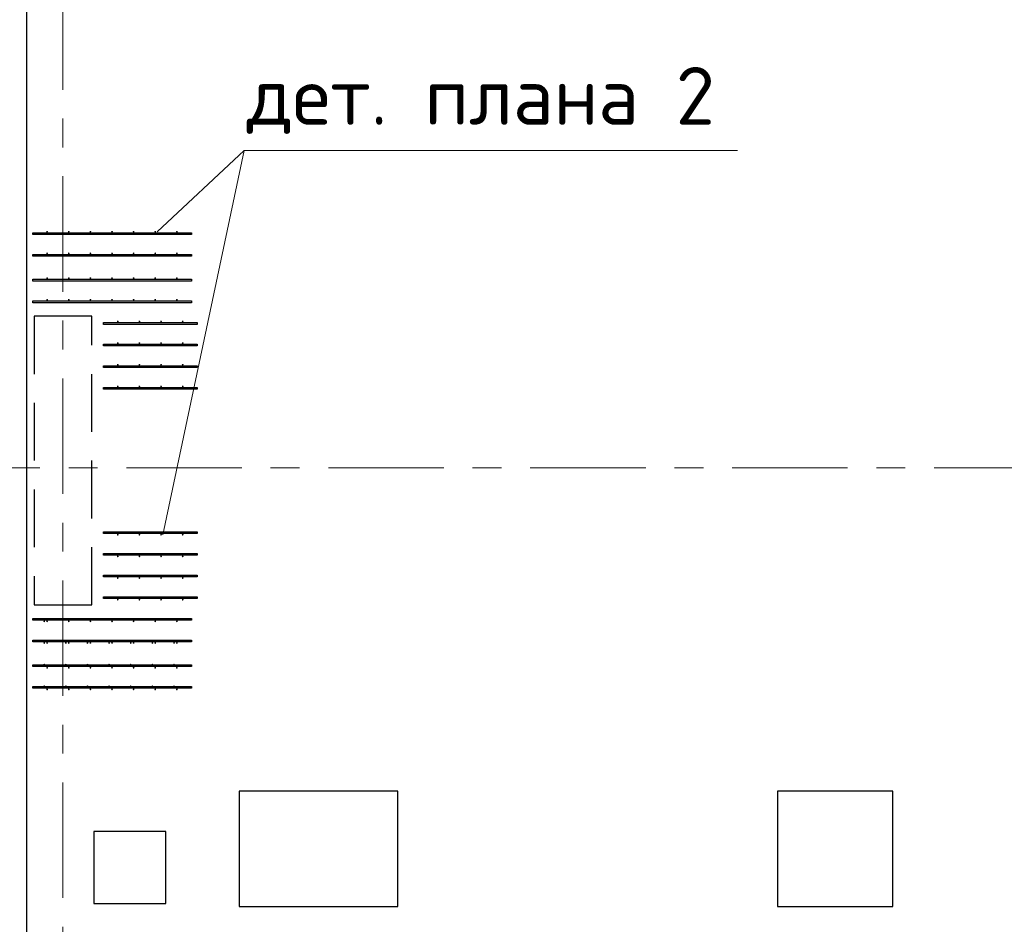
# Model space of a CAD drawing. Header units: metres. Extents: x -38 to 86, y -15 to 21.
# Tile 41 of 103: x 32.7 to 36.11, y 11.22 to 14.35. Entities that reach past the tile are written whole.
import ezdxf

# ---------------------------------------------------------------- set-up
doc = ezdxf.new("R2010")
doc.units = ezdxf.units.M
for name, pattern in [('______11', [0.5, 0.4, -0.05, 0, -0.05]), ('______2', [0.27, 0.2, -0.07]), ('______5', [1.1, 0.8, -0.1, 0.1, -0.1])]:
    doc.linetypes.add(name, pattern=pattern)
for name, color, linetype, lineweight in [('XR$2$Осевая линия (1)', 7, '______5', 13), ('XR$3$Арматурный каркас 01', 4, 'Continuous', 35), ('XR$3$Перекрытие (1)', 7, 'Continuous', 35), ('XR$3$Текст_ общее_1', 7, 'Continuous', 13)]:
    doc.layers.add(name, color=color, linetype=linetype, lineweight=lineweight)
doc.layers.add('XR$5$Стена_ бетон несущ.', color=7, linetype='Continuous', lineweight=70, true_color=0xb4b496)
doc.styles.add('ISOCPEUR', font='txt')

msp = doc.modelspace()

# ---------------------------------------------------------------- hatches: boundary and pattern name
at = {"layer": 'XR$3$Арматурный каркас 01', "linetype": 'Continuous', "lineweight": 50, "transparency": 33554687}
for points in [[(32.798, 13.6182), (32.7978, 13.6194), (32.7971, 13.6204), (32.7961, 13.621), (32.795, 13.6212), (32.7939, 13.621), (32.7929, 13.6204), (32.7922, 13.6194), (32.792, 13.6182), (32.7922, 13.6171), (32.7929, 13.6161), (32.7939, 13.6155), (32.795, 13.6152), (32.7961, 13.6155), (32.7971, 13.6161), (32.7978, 13.6171)], [(32.873, 13.6182), (32.8728, 13.6194), (32.8721, 13.6204), (32.8711, 13.621), (32.87, 13.6212), (32.8689, 13.621), (32.8679, 13.6204), (32.8672, 13.6194), (32.867, 13.6182), (32.8672, 13.6171), (32.8679, 13.6161), (32.8689, 13.6155), (32.87, 13.6152), (32.8711, 13.6155), (32.8721, 13.6161), (32.8728, 13.6171)], [(32.948, 13.6182), (32.9478, 13.6194), (32.9471, 13.6204), (32.9461, 13.621), (32.945, 13.6212), (32.9439, 13.621), (32.9429, 13.6204), (32.9422, 13.6194), (32.942, 13.6182), (32.9422, 13.6171), (32.9429, 13.6161), (32.9439, 13.6155), (32.945, 13.6152), (32.9461, 13.6155), (32.9471, 13.6161), (32.9478, 13.6171)], [(33.023, 13.6182), (33.0228, 13.6194), (33.0221, 13.6204), (33.0211, 13.621), (33.02, 13.6212), (33.0189, 13.621), (33.0179, 13.6204), (33.0172, 13.6194), (33.017, 13.6182), (33.0172, 13.6171), (33.0179, 13.6161), (33.0189, 13.6155), (33.02, 13.6152), (33.0211, 13.6155), (33.0221, 13.6161), (33.0228, 13.6171)], [(33.098, 13.6182), (33.0978, 13.6194), (33.0971, 13.6204), (33.0961, 13.621), (33.095, 13.6212), (33.0939, 13.621), (33.0929, 13.6204), (33.0922, 13.6194), (33.092, 13.6182), (33.0922, 13.6171), (33.0929, 13.6161), (33.0939, 13.6155), (33.095, 13.6152), (33.0961, 13.6155), (33.0971, 13.6161), (33.0978, 13.6171)], [(33.173, 13.6182), (33.1728, 13.6194), (33.1721, 13.6204), (33.1711, 13.621), (33.17, 13.6212), (33.1689, 13.621), (33.1679, 13.6204), (33.1672, 13.6194), (33.167, 13.6182), (33.1672, 13.6171), (33.1679, 13.6161), (33.1689, 13.6155), (33.17, 13.6152), (33.1711, 13.6155), (33.1721, 13.6161), (33.1728, 13.6171)], [(33.248, 13.6182), (33.2478, 13.6194), (33.2471, 13.6204), (33.2461, 13.621), (33.245, 13.6212), (33.2439, 13.621), (33.2429, 13.6204), (33.2422, 13.6194), (33.242, 13.6182), (33.2422, 13.6171), (33.2429, 13.6161), (33.2439, 13.6155), (33.245, 13.6152), (33.2461, 13.6155), (33.2471, 13.6161), (33.2478, 13.6171)], [(32.798, 13.5432), (32.7978, 13.5444), (32.7971, 13.5454), (32.7961, 13.546), (32.795, 13.5462), (32.7939, 13.546), (32.7929, 13.5454), (32.7922, 13.5444), (32.792, 13.5432), (32.7922, 13.5421), (32.7929, 13.5411), (32.7939, 13.5405), (32.795, 13.5402), (32.7961, 13.5405), (32.7971, 13.5411), (32.7978, 13.5421)], [(32.873, 13.5432), (32.8728, 13.5444), (32.8721, 13.5454), (32.8711, 13.546), (32.87, 13.5462), (32.8689, 13.546), (32.8679, 13.5454), (32.8672, 13.5444), (32.867, 13.5432), (32.8672, 13.5421), (32.8679, 13.5411), (32.8689, 13.5405), (32.87, 13.5402), (32.8711, 13.5405), (32.8721, 13.5411), (32.8728, 13.5421)], [(32.948, 13.5432), (32.9478, 13.5444), (32.9471, 13.5454), (32.9461, 13.546), (32.945, 13.5462), (32.9439, 13.546), (32.9429, 13.5454), (32.9422, 13.5444), (32.942, 13.5432), (32.9422, 13.5421), (32.9429, 13.5411), (32.9439, 13.5405), (32.945, 13.5402), (32.9461, 13.5405), (32.9471, 13.5411), (32.9478, 13.5421)], [(33.023, 13.5432), (33.0228, 13.5444), (33.0221, 13.5454), (33.0211, 13.546), (33.02, 13.5462), (33.0189, 13.546), (33.0179, 13.5454), (33.0172, 13.5444), (33.017, 13.5432), (33.0172, 13.5421), (33.0179, 13.5411), (33.0189, 13.5405), (33.02, 13.5402), (33.0211, 13.5405), (33.0221, 13.5411), (33.0228, 13.5421)], [(33.098, 13.5432), (33.0978, 13.5444), (33.0971, 13.5454), (33.0961, 13.546), (33.095, 13.5462), (33.0939, 13.546), (33.0929, 13.5454), (33.0922, 13.5444), (33.092, 13.5432), (33.0922, 13.5421), (33.0929, 13.5411), (33.0939, 13.5405), (33.095, 13.5402), (33.0961, 13.5405), (33.0971, 13.5411), (33.0978, 13.5421)], [(33.173, 13.5432), (33.1728, 13.5444), (33.1721, 13.5454), (33.1711, 13.546), (33.17, 13.5462), (33.1689, 13.546), (33.1679, 13.5454), (33.1672, 13.5444), (33.167, 13.5432), (33.1672, 13.5421), (33.1679, 13.5411), (33.1689, 13.5405), (33.17, 13.5402), (33.1711, 13.5405), (33.1721, 13.5411), (33.1728, 13.5421)], [(33.248, 13.5432), (33.2478, 13.5444), (33.2471, 13.5454), (33.2461, 13.546), (33.245, 13.5462), (33.2439, 13.546), (33.2429, 13.5454), (33.2422, 13.5444), (33.242, 13.5432), (33.2422, 13.5421), (33.2429, 13.5411), (33.2439, 13.5405), (33.245, 13.5402), (33.2461, 13.5405), (33.2471, 13.5411), (33.2478, 13.5421)], [(32.798, 13.4572), (32.7978, 13.4584), (32.7971, 13.4594), (32.7961, 13.46), (32.795, 13.4602), (32.7939, 13.46), (32.7929, 13.4594), (32.7922, 13.4584), (32.792, 13.4572), (32.7922, 13.4561), (32.7929, 13.4551), (32.7939, 13.4545), (32.795, 13.4542), (32.7961, 13.4545), (32.7971, 13.4551), (32.7978, 13.4561)], [(32.873, 13.4572), (32.8728, 13.4584), (32.8721, 13.4594), (32.8711, 13.46), (32.87, 13.4602), (32.8689, 13.46), (32.8679, 13.4594), (32.8672, 13.4584), (32.867, 13.4572), (32.8672, 13.4561), (32.8679, 13.4551), (32.8689, 13.4545), (32.87, 13.4542), (32.8711, 13.4545), (32.8721, 13.4551), (32.8728, 13.4561)], [(32.948, 13.4572), (32.9478, 13.4584), (32.9471, 13.4594), (32.9461, 13.46), (32.945, 13.4602), (32.9439, 13.46), (32.9429, 13.4594), (32.9422, 13.4584), (32.942, 13.4572), (32.9422, 13.4561), (32.9429, 13.4551), (32.9439, 13.4545), (32.945, 13.4542), (32.9461, 13.4545), (32.9471, 13.4551), (32.9478, 13.4561)], [(33.023, 13.4572), (33.0228, 13.4584), (33.0221, 13.4594), (33.0211, 13.46), (33.02, 13.4602), (33.0189, 13.46), (33.0179, 13.4594), (33.0172, 13.4584), (33.017, 13.4572), (33.0172, 13.4561), (33.0179, 13.4551), (33.0189, 13.4545), (33.02, 13.4542), (33.0211, 13.4545), (33.0221, 13.4551), (33.0228, 13.4561)], [(33.098, 13.4572), (33.0978, 13.4584), (33.0971, 13.4594), (33.0961, 13.46), (33.095, 13.4602), (33.0939, 13.46), (33.0929, 13.4594), (33.0922, 13.4584), (33.092, 13.4572), (33.0922, 13.4561), (33.0929, 13.4551), (33.0939, 13.4545), (33.095, 13.4542), (33.0961, 13.4545), (33.0971, 13.4551), (33.0978, 13.4561)], [(33.173, 13.4572), (33.1728, 13.4584), (33.1721, 13.4594), (33.1711, 13.46), (33.17, 13.4602), (33.1689, 13.46), (33.1679, 13.4594), (33.1672, 13.4584), (33.167, 13.4572), (33.1672, 13.4561), (33.1679, 13.4551), (33.1689, 13.4545), (33.17, 13.4542), (33.1711, 13.4545), (33.1721, 13.4551), (33.1728, 13.4561)], [(33.248, 13.4572), (33.2478, 13.4584), (33.2471, 13.4594), (33.2461, 13.46), (33.245, 13.4602), (33.2439, 13.46), (33.2429, 13.4594), (33.2422, 13.4584), (33.242, 13.4572), (33.2422, 13.4561), (33.2429, 13.4551), (33.2439, 13.4545), (33.245, 13.4542), (33.2461, 13.4545), (33.2471, 13.4551), (33.2478, 13.4561)], [(32.798, 13.3822), (32.7978, 13.3834), (32.7971, 13.3844), (32.7961, 13.385), (32.795, 13.3852), (32.7939, 13.385), (32.7929, 13.3844), (32.7922, 13.3834), (32.792, 13.3822), (32.7922, 13.3811), (32.7929, 13.3801), (32.7939, 13.3795), (32.795, 13.3792), (32.7961, 13.3795), (32.7971, 13.3801), (32.7978, 13.3811)], [(32.873, 13.3822), (32.8728, 13.3834), (32.8721, 13.3844), (32.8711, 13.385), (32.87, 13.3852), (32.8689, 13.385), (32.8679, 13.3844), (32.8672, 13.3834), (32.867, 13.3822), (32.8672, 13.3811), (32.8679, 13.3801), (32.8689, 13.3795), (32.87, 13.3792), (32.8711, 13.3795), (32.8721, 13.3801), (32.8728, 13.3811)], [(32.948, 13.3822), (32.9478, 13.3834), (32.9471, 13.3844), (32.9461, 13.385), (32.945, 13.3852), (32.9439, 13.385), (32.9429, 13.3844), (32.9422, 13.3834), (32.942, 13.3822), (32.9422, 13.3811), (32.9429, 13.3801), (32.9439, 13.3795), (32.945, 13.3792), (32.9461, 13.3795), (32.9471, 13.3801), (32.9478, 13.3811)], [(33.023, 13.3822), (33.0228, 13.3834), (33.0221, 13.3844), (33.0211, 13.385), (33.02, 13.3852), (33.0189, 13.385), (33.0179, 13.3844), (33.0172, 13.3834), (33.017, 13.3822), (33.0172, 13.3811), (33.0179, 13.3801), (33.0189, 13.3795), (33.02, 13.3792), (33.0211, 13.3795), (33.0221, 13.3801), (33.0228, 13.3811)], [(33.098, 13.3822), (33.0978, 13.3834), (33.0971, 13.3844), (33.0961, 13.385), (33.095, 13.3852), (33.0939, 13.385), (33.0929, 13.3844), (33.0922, 13.3834), (33.092, 13.3822), (33.0922, 13.3811), (33.0929, 13.3801), (33.0939, 13.3795), (33.095, 13.3792), (33.0961, 13.3795), (33.0971, 13.3801), (33.0978, 13.3811)], [(33.173, 13.3822), (33.1728, 13.3834), (33.1721, 13.3844), (33.1711, 13.385), (33.17, 13.3852), (33.1689, 13.385), (33.1679, 13.3844), (33.1672, 13.3834), (33.167, 13.3822), (33.1672, 13.3811), (33.1679, 13.3801), (33.1689, 13.3795), (33.17, 13.3792), (33.1711, 13.3795), (33.1721, 13.3801), (33.1728, 13.3811)], [(33.248, 13.3822), (33.2478, 13.3834), (33.2471, 13.3844), (33.2461, 13.385), (33.245, 13.3852), (33.2439, 13.385), (33.2429, 13.3844), (33.2422, 13.3834), (33.242, 13.3822), (33.2422, 13.3811), (33.2429, 13.3801), (33.2439, 13.3795), (33.245, 13.3792), (33.2461, 13.3795), (33.2471, 13.3801), (33.2478, 13.3811)], [(33.043, 13.3072), (33.0428, 13.3084), (33.0421, 13.3094), (33.0411, 13.31), (33.04, 13.3102), (33.0389, 13.31), (33.0379, 13.3094), (33.0372, 13.3084), (33.037, 13.3072), (33.0372, 13.3061), (33.0379, 13.3051), (33.0389, 13.3045), (33.04, 13.3042), (33.0411, 13.3045), (33.0421, 13.3051), (33.0428, 13.3061)], [(33.118, 13.3072), (33.1178, 13.3084), (33.1171, 13.3094), (33.1161, 13.31), (33.115, 13.3102), (33.1139, 13.31), (33.1129, 13.3094), (33.1122, 13.3084), (33.112, 13.3072), (33.1122, 13.3061), (33.1129, 13.3051), (33.1139, 13.3045), (33.115, 13.3042), (33.1161, 13.3045), (33.1171, 13.3051), (33.1178, 13.3061)], [(33.193, 13.3072), (33.1928, 13.3084), (33.1921, 13.3094), (33.1911, 13.31), (33.19, 13.3102), (33.1889, 13.31), (33.1879, 13.3094), (33.1872, 13.3084), (33.187, 13.3072), (33.1872, 13.3061), (33.1879, 13.3051), (33.1889, 13.3045), (33.19, 13.3042), (33.1911, 13.3045), (33.1921, 13.3051), (33.1928, 13.3061)], [(33.268, 13.3072), (33.2678, 13.3084), (33.2671, 13.3094), (33.2661, 13.31), (33.265, 13.3102), (33.2639, 13.31), (33.2629, 13.3094), (33.2622, 13.3084), (33.262, 13.3072), (33.2622, 13.3061), (33.2629, 13.3051), (33.2639, 13.3045), (33.265, 13.3042), (33.2661, 13.3045), (33.2671, 13.3051), (33.2678, 13.3061)], [(33.043, 13.2322), (33.0428, 13.2334), (33.0421, 13.2344), (33.0411, 13.235), (33.04, 13.2352), (33.0389, 13.235), (33.0379, 13.2344), (33.0372, 13.2334), (33.037, 13.2322), (33.0372, 13.2311), (33.0379, 13.2301), (33.0389, 13.2295), (33.04, 13.2292), (33.0411, 13.2295), (33.0421, 13.2301), (33.0428, 13.2311)], [(33.118, 13.2322), (33.1178, 13.2334), (33.1171, 13.2344), (33.1161, 13.235), (33.115, 13.2352), (33.1139, 13.235), (33.1129, 13.2344), (33.1122, 13.2334), (33.112, 13.2322), (33.1122, 13.2311), (33.1129, 13.2301), (33.1139, 13.2295), (33.115, 13.2292), (33.1161, 13.2295), (33.1171, 13.2301), (33.1178, 13.2311)], [(33.193, 13.2322), (33.1928, 13.2334), (33.1921, 13.2344), (33.1911, 13.235), (33.19, 13.2352), (33.1889, 13.235), (33.1879, 13.2344), (33.1872, 13.2334), (33.187, 13.2322), (33.1872, 13.2311), (33.1879, 13.2301), (33.1889, 13.2295), (33.19, 13.2292), (33.1911, 13.2295), (33.1921, 13.2301), (33.1928, 13.2311)], [(33.268, 13.2322), (33.2678, 13.2334), (33.2671, 13.2344), (33.2661, 13.235), (33.265, 13.2352), (33.2639, 13.235), (33.2629, 13.2344), (33.2622, 13.2334), (33.262, 13.2322), (33.2622, 13.2311), (33.2629, 13.2301), (33.2639, 13.2295), (33.265, 13.2292), (33.2661, 13.2295), (33.2671, 13.2301), (33.2678, 13.2311)], [(33.043, 13.1572), (33.0428, 13.1584), (33.0421, 13.1594), (33.0411, 13.16), (33.04, 13.1602), (33.0389, 13.16), (33.0379, 13.1594), (33.0372, 13.1584), (33.037, 13.1572), (33.0372, 13.1561), (33.0379, 13.1551), (33.0389, 13.1545), (33.04, 13.1542), (33.0411, 13.1545), (33.0421, 13.1551), (33.0428, 13.1561)], [(33.118, 13.1572), (33.1178, 13.1584), (33.1171, 13.1594), (33.1161, 13.16), (33.115, 13.1602), (33.1139, 13.16), (33.1129, 13.1594), (33.1122, 13.1584), (33.112, 13.1572), (33.1122, 13.1561), (33.1129, 13.1551), (33.1139, 13.1545), (33.115, 13.1542), (33.1161, 13.1545), (33.1171, 13.1551), (33.1178, 13.1561)], [(33.193, 13.1572), (33.1928, 13.1584), (33.1921, 13.1594), (33.1911, 13.16), (33.19, 13.1602), (33.1889, 13.16), (33.1879, 13.1594), (33.1872, 13.1584), (33.187, 13.1572), (33.1872, 13.1561), (33.1879, 13.1551), (33.1889, 13.1545), (33.19, 13.1542), (33.1911, 13.1545), (33.1921, 13.1551), (33.1928, 13.1561)], [(33.268, 13.1572), (33.2678, 13.1584), (33.2671, 13.1594), (33.2661, 13.16), (33.265, 13.1602), (33.2639, 13.16), (33.2629, 13.1594), (33.2622, 13.1584), (33.262, 13.1572), (33.2622, 13.1561), (33.2629, 13.1551), (33.2639, 13.1545), (33.265, 13.1542), (33.2661, 13.1545), (33.2671, 13.1551), (33.2678, 13.1561)], [(33.043, 13.0822), (33.0428, 13.0834), (33.0421, 13.0844), (33.0411, 13.085), (33.04, 13.0852), (33.0389, 13.085), (33.0379, 13.0844), (33.0372, 13.0834), (33.037, 13.0822), (33.0372, 13.0811), (33.0379, 13.0801), (33.0389, 13.0795), (33.04, 13.0792), (33.0411, 13.0795), (33.0421, 13.0801), (33.0428, 13.0811)], [(33.118, 13.0822), (33.1178, 13.0834), (33.1171, 13.0844), (33.1161, 13.085), (33.115, 13.0852), (33.1139, 13.085), (33.1129, 13.0844), (33.1122, 13.0834), (33.112, 13.0822), (33.1122, 13.0811), (33.1129, 13.0801), (33.1139, 13.0795), (33.115, 13.0792), (33.1161, 13.0795), (33.1171, 13.0801), (33.1178, 13.0811)], [(33.193, 13.0822), (33.1928, 13.0834), (33.1921, 13.0844), (33.1911, 13.085), (33.19, 13.0852), (33.1889, 13.085), (33.1879, 13.0844), (33.1872, 13.0834), (33.187, 13.0822), (33.1872, 13.0811), (33.1879, 13.0801), (33.1889, 13.0795), (33.19, 13.0792), (33.1911, 13.0795), (33.1921, 13.0801), (33.1928, 13.0811)], [(33.268, 13.0822), (33.2678, 13.0834), (33.2671, 13.0844), (33.2661, 13.085), (33.265, 13.0852), (33.2639, 13.085), (33.2629, 13.0844), (33.2622, 13.0834), (33.262, 13.0822), (33.2622, 13.0811), (33.2629, 13.0801), (33.2639, 13.0795), (33.265, 13.0792), (33.2661, 13.0795), (33.2671, 13.0801), (33.2678, 13.0811)], [(33.043, 12.5682), (33.0428, 12.5694), (33.0421, 12.5704), (33.0411, 12.571), (33.04, 12.5712), (33.0389, 12.571), (33.0379, 12.5704), (33.0372, 12.5694), (33.037, 12.5682), (33.0372, 12.5671), (33.0379, 12.5661), (33.0389, 12.5655), (33.04, 12.5652), (33.0411, 12.5655), (33.0421, 12.5661), (33.0428, 12.5671)], [(33.118, 12.5682), (33.1178, 12.5694), (33.1171, 12.5704), (33.1161, 12.571), (33.115, 12.5712), (33.1139, 12.571), (33.1129, 12.5704), (33.1122, 12.5694), (33.112, 12.5682), (33.1122, 12.5671), (33.1129, 12.5661), (33.1139, 12.5655), (33.115, 12.5652), (33.1161, 12.5655), (33.1171, 12.5661), (33.1178, 12.5671)], [(33.193, 12.5682), (33.1928, 12.5694), (33.1921, 12.5704), (33.1911, 12.571), (33.19, 12.5712), (33.1889, 12.571), (33.1879, 12.5704), (33.1872, 12.5694), (33.187, 12.5682), (33.1872, 12.5671), (33.1879, 12.5661), (33.1889, 12.5655), (33.19, 12.5652), (33.1911, 12.5655), (33.1921, 12.5661), (33.1928, 12.5671)], [(33.268, 12.5682), (33.2678, 12.5694), (33.2671, 12.5704), (33.2661, 12.571), (33.265, 12.5712), (33.2639, 12.571), (33.2629, 12.5704), (33.2622, 12.5694), (33.262, 12.5682), (33.2622, 12.5671), (33.2629, 12.5661), (33.2639, 12.5655), (33.265, 12.5652), (33.2661, 12.5655), (33.2671, 12.5661), (33.2678, 12.5671)], [(33.043, 12.4932), (33.0428, 12.4944), (33.0421, 12.4954), (33.0411, 12.496), (33.04, 12.4962), (33.0389, 12.496), (33.0379, 12.4954), (33.0372, 12.4944), (33.037, 12.4932), (33.0372, 12.4921), (33.0379, 12.4911), (33.0389, 12.4905), (33.04, 12.4902), (33.0411, 12.4905), (33.0421, 12.4911), (33.0428, 12.4921)], [(33.118, 12.4932), (33.1178, 12.4944), (33.1171, 12.4954), (33.1161, 12.496), (33.115, 12.4962), (33.1139, 12.496), (33.1129, 12.4954), (33.1122, 12.4944), (33.112, 12.4932), (33.1122, 12.4921), (33.1129, 12.4911), (33.1139, 12.4905), (33.115, 12.4902), (33.1161, 12.4905), (33.1171, 12.4911), (33.1178, 12.4921)], [(33.193, 12.4932), (33.1928, 12.4944), (33.1921, 12.4954), (33.1911, 12.496), (33.19, 12.4962), (33.1889, 12.496), (33.1879, 12.4954), (33.1872, 12.4944), (33.187, 12.4932), (33.1872, 12.4921), (33.1879, 12.4911), (33.1889, 12.4905), (33.19, 12.4902), (33.1911, 12.4905), (33.1921, 12.4911), (33.1928, 12.4921)], [(33.268, 12.4932), (33.2678, 12.4944), (33.2671, 12.4954), (33.2661, 12.496), (33.265, 12.4962), (33.2639, 12.496), (33.2629, 12.4954), (33.2622, 12.4944), (33.262, 12.4932), (33.2622, 12.4921), (33.2629, 12.4911), (33.2639, 12.4905), (33.265, 12.4902), (33.2661, 12.4905), (33.2671, 12.4911), (33.2678, 12.4921)], [(33.043, 12.4182), (33.0428, 12.4194), (33.0421, 12.4204), (33.0411, 12.421), (33.04, 12.4212), (33.0389, 12.421), (33.0379, 12.4204), (33.0372, 12.4194), (33.037, 12.4182), (33.0372, 12.4171), (33.0379, 12.4161), (33.0389, 12.4155), (33.04, 12.4152), (33.0411, 12.4155), (33.0421, 12.4161), (33.0428, 12.4171)], [(33.118, 12.4182), (33.1178, 12.4194), (33.1171, 12.4204), (33.1161, 12.421), (33.115, 12.4212), (33.1139, 12.421), (33.1129, 12.4204), (33.1122, 12.4194), (33.112, 12.4182), (33.1122, 12.4171), (33.1129, 12.4161), (33.1139, 12.4155), (33.115, 12.4152), (33.1161, 12.4155), (33.1171, 12.4161), (33.1178, 12.4171)], [(33.193, 12.4182), (33.1928, 12.4194), (33.1921, 12.4204), (33.1911, 12.421), (33.19, 12.4212), (33.1889, 12.421), (33.1879, 12.4204), (33.1872, 12.4194), (33.187, 12.4182), (33.1872, 12.4171), (33.1879, 12.4161), (33.1889, 12.4155), (33.19, 12.4152), (33.1911, 12.4155), (33.1921, 12.4161), (33.1928, 12.4171)], [(33.268, 12.4182), (33.2678, 12.4194), (33.2671, 12.4204), (33.2661, 12.421), (33.265, 12.4212), (33.2639, 12.421), (33.2629, 12.4204), (33.2622, 12.4194), (33.262, 12.4182), (33.2622, 12.4171), (33.2629, 12.4161), (33.2639, 12.4155), (33.265, 12.4152), (33.2661, 12.4155), (33.2671, 12.4161), (33.2678, 12.4171)], [(33.043, 12.3432), (33.0428, 12.3444), (33.0421, 12.3454), (33.0411, 12.346), (33.04, 12.3462), (33.0389, 12.346), (33.0379, 12.3454), (33.0372, 12.3444), (33.037, 12.3432), (33.0372, 12.3421), (33.0379, 12.3411), (33.0389, 12.3405), (33.04, 12.3402), (33.0411, 12.3405), (33.0421, 12.3411), (33.0428, 12.3421)], [(33.118, 12.3432), (33.1178, 12.3444), (33.1171, 12.3454), (33.1161, 12.346), (33.115, 12.3462), (33.1139, 12.346), (33.1129, 12.3454), (33.1122, 12.3444), (33.112, 12.3432), (33.1122, 12.3421), (33.1129, 12.3411), (33.1139, 12.3405), (33.115, 12.3402), (33.1161, 12.3405), (33.1171, 12.3411), (33.1178, 12.3421)], [(33.193, 12.3432), (33.1928, 12.3444), (33.1921, 12.3454), (33.1911, 12.346), (33.19, 12.3462), (33.1889, 12.346), (33.1879, 12.3454), (33.1872, 12.3444), (33.187, 12.3432), (33.1872, 12.3421), (33.1879, 12.3411), (33.1889, 12.3405), (33.19, 12.3402), (33.1911, 12.3405), (33.1921, 12.3411), (33.1928, 12.3421)], [(33.268, 12.3432), (33.2678, 12.3444), (33.2671, 12.3454), (33.2661, 12.346), (33.265, 12.3462), (33.2639, 12.346), (33.2629, 12.3454), (33.2622, 12.3444), (33.262, 12.3432), (33.2622, 12.3421), (33.2629, 12.3411), (33.2639, 12.3405), (33.265, 12.3402), (33.2661, 12.3405), (33.2671, 12.3411), (33.2678, 12.3421)], [(32.788, 12.2682), (32.7878, 12.2694), (32.7871, 12.2704), (32.7861, 12.271), (32.785, 12.2712), (32.7839, 12.271), (32.7829, 12.2704), (32.7822, 12.2694), (32.782, 12.2682), (32.7822, 12.2671), (32.7829, 12.2661), (32.7839, 12.2655), (32.785, 12.2652), (32.7861, 12.2655), (32.7871, 12.2661), (32.7878, 12.2671)], [(32.798, 12.2682), (32.7978, 12.2694), (32.7971, 12.2704), (32.7961, 12.271), (32.795, 12.2712), (32.7939, 12.271), (32.7929, 12.2704), (32.7922, 12.2694), (32.792, 12.2682), (32.7922, 12.2671), (32.7929, 12.2661), (32.7939, 12.2655), (32.795, 12.2652), (32.7961, 12.2655), (32.7971, 12.2661), (32.7978, 12.2671)], [(32.873, 12.2682), (32.8728, 12.2694), (32.8721, 12.2704), (32.8711, 12.271), (32.87, 12.2712), (32.8689, 12.271), (32.8679, 12.2704), (32.8672, 12.2694), (32.867, 12.2682), (32.8672, 12.2671), (32.8679, 12.2661), (32.8689, 12.2655), (32.87, 12.2652), (32.8711, 12.2655), (32.8721, 12.2661), (32.8728, 12.2671)], [(32.948, 12.2682), (32.9478, 12.2694), (32.9471, 12.2704), (32.9461, 12.271), (32.945, 12.2712), (32.9439, 12.271), (32.9429, 12.2704), (32.9422, 12.2694), (32.942, 12.2682), (32.9422, 12.2671), (32.9429, 12.2661), (32.9439, 12.2655), (32.945, 12.2652), (32.9461, 12.2655), (32.9471, 12.2661), (32.9478, 12.2671)], [(33.023, 12.2682), (33.0228, 12.2694), (33.0221, 12.2704), (33.0211, 12.271), (33.02, 12.2712), (33.0189, 12.271), (33.0179, 12.2704), (33.0172, 12.2694), (33.017, 12.2682), (33.0172, 12.2671), (33.0179, 12.2661), (33.0189, 12.2655), (33.02, 12.2652), (33.0211, 12.2655), (33.0221, 12.2661), (33.0228, 12.2671)], [(33.098, 12.2682), (33.0978, 12.2694), (33.0971, 12.2704), (33.0961, 12.271), (33.095, 12.2712), (33.0939, 12.271), (33.0929, 12.2704), (33.0922, 12.2694), (33.092, 12.2682), (33.0922, 12.2671), (33.0929, 12.2661), (33.0939, 12.2655), (33.095, 12.2652), (33.0961, 12.2655), (33.0971, 12.2661), (33.0978, 12.2671)], [(33.173, 12.2682), (33.1728, 12.2694), (33.1721, 12.2704), (33.1711, 12.271), (33.17, 12.2712), (33.1689, 12.271), (33.1679, 12.2704), (33.1672, 12.2694), (33.167, 12.2682), (33.1672, 12.2671), (33.1679, 12.2661), (33.1689, 12.2655), (33.17, 12.2652), (33.1711, 12.2655), (33.1721, 12.2661), (33.1728, 12.2671)], [(33.248, 12.2682), (33.2478, 12.2694), (33.2471, 12.2704), (33.2461, 12.271), (33.245, 12.2712), (33.2439, 12.271), (33.2429, 12.2704), (33.2422, 12.2694), (33.242, 12.2682), (33.2422, 12.2671), (33.2429, 12.2661), (33.2439, 12.2655), (33.245, 12.2652), (33.2461, 12.2655), (33.2471, 12.2661), (33.2478, 12.2671)], [(32.788, 12.1932), (32.7878, 12.1944), (32.7871, 12.1954), (32.7861, 12.196), (32.785, 12.1962), (32.7839, 12.196), (32.7829, 12.1954), (32.7822, 12.1944), (32.782, 12.1932), (32.7822, 12.1921), (32.7829, 12.1911), (32.7839, 12.1905), (32.785, 12.1902), (32.7861, 12.1905), (32.7871, 12.1911), (32.7878, 12.1921)], [(32.798, 12.1932), (32.7978, 12.1944), (32.7971, 12.1954), (32.7961, 12.196), (32.795, 12.1962), (32.7939, 12.196), (32.7929, 12.1954), (32.7922, 12.1944), (32.792, 12.1932), (32.7922, 12.1921), (32.7929, 12.1911), (32.7939, 12.1905), (32.795, 12.1902), (32.7961, 12.1905), (32.7971, 12.1911), (32.7978, 12.1921)], [(32.863, 12.1932), (32.8628, 12.1944), (32.8621, 12.1954), (32.8611, 12.196), (32.86, 12.1962), (32.8589, 12.196), (32.8579, 12.1954), (32.8572, 12.1944), (32.857, 12.1932), (32.8572, 12.1921), (32.8579, 12.1911), (32.8589, 12.1905), (32.86, 12.1902), (32.8611, 12.1905), (32.8621, 12.1911), (32.8628, 12.1921)], [(32.873, 12.1932), (32.8728, 12.1944), (32.8721, 12.1954), (32.8711, 12.196), (32.87, 12.1962), (32.8689, 12.196), (32.8679, 12.1954), (32.8672, 12.1944), (32.867, 12.1932), (32.8672, 12.1921), (32.8679, 12.1911), (32.8689, 12.1905), (32.87, 12.1902), (32.8711, 12.1905), (32.8721, 12.1911), (32.8728, 12.1921)], [(32.938, 12.1932), (32.9378, 12.1944), (32.9371, 12.1954), (32.9361, 12.196), (32.935, 12.1962), (32.9339, 12.196), (32.9329, 12.1954), (32.9322, 12.1944), (32.932, 12.1932), (32.9322, 12.1921), (32.9329, 12.1911), (32.9339, 12.1905), (32.935, 12.1902), (32.9361, 12.1905), (32.9371, 12.1911), (32.9378, 12.1921)], [(32.948, 12.1932), (32.9478, 12.1944), (32.9471, 12.1954), (32.9461, 12.196), (32.945, 12.1962), (32.9439, 12.196), (32.9429, 12.1954), (32.9422, 12.1944), (32.942, 12.1932), (32.9422, 12.1921), (32.9429, 12.1911), (32.9439, 12.1905), (32.945, 12.1902), (32.9461, 12.1905), (32.9471, 12.1911), (32.9478, 12.1921)], [(33.013, 12.1932), (33.0128, 12.1944), (33.0121, 12.1954), (33.0111, 12.196), (33.01, 12.1962), (33.0089, 12.196), (33.0079, 12.1954), (33.0072, 12.1944), (33.007, 12.1932), (33.0072, 12.1921), (33.0079, 12.1911), (33.0089, 12.1905), (33.01, 12.1902), (33.0111, 12.1905), (33.0121, 12.1911), (33.0128, 12.1921)], [(33.023, 12.1932), (33.0228, 12.1944), (33.0221, 12.1954), (33.0211, 12.196), (33.02, 12.1962), (33.0189, 12.196), (33.0179, 12.1954), (33.0172, 12.1944), (33.017, 12.1932), (33.0172, 12.1921), (33.0179, 12.1911), (33.0189, 12.1905), (33.02, 12.1902), (33.0211, 12.1905), (33.0221, 12.1911), (33.0228, 12.1921)], [(33.088, 12.1932), (33.0878, 12.1944), (33.0871, 12.1954), (33.0861, 12.196), (33.085, 12.1962), (33.0839, 12.196), (33.0829, 12.1954), (33.0822, 12.1944), (33.082, 12.1932), (33.0822, 12.1921), (33.0829, 12.1911), (33.0839, 12.1905), (33.085, 12.1902), (33.0861, 12.1905), (33.0871, 12.1911), (33.0878, 12.1921)], [(33.098, 12.1932), (33.0978, 12.1944), (33.0971, 12.1954), (33.0961, 12.196), (33.095, 12.1962), (33.0939, 12.196), (33.0929, 12.1954), (33.0922, 12.1944), (33.092, 12.1932), (33.0922, 12.1921), (33.0929, 12.1911), (33.0939, 12.1905), (33.095, 12.1902), (33.0961, 12.1905), (33.0971, 12.1911), (33.0978, 12.1921)], [(33.163, 12.1932), (33.1628, 12.1944), (33.1621, 12.1954), (33.1611, 12.196), (33.16, 12.1962), (33.1589, 12.196), (33.1579, 12.1954), (33.1572, 12.1944), (33.157, 12.1932), (33.1572, 12.1921), (33.1579, 12.1911), (33.1589, 12.1905), (33.16, 12.1902), (33.1611, 12.1905), (33.1621, 12.1911), (33.1628, 12.1921)], [(33.173, 12.1932), (33.1728, 12.1944), (33.1721, 12.1954), (33.1711, 12.196), (33.17, 12.1962), (33.1689, 12.196), (33.1679, 12.1954), (33.1672, 12.1944), (33.167, 12.1932), (33.1672, 12.1921), (33.1679, 12.1911), (33.1689, 12.1905), (33.17, 12.1902), (33.1711, 12.1905), (33.1721, 12.1911), (33.1728, 12.1921)], [(33.238, 12.1932), (33.2378, 12.1944), (33.2371, 12.1954), (33.2361, 12.196), (33.235, 12.1962), (33.2339, 12.196), (33.2329, 12.1954), (33.2322, 12.1944), (33.232, 12.1932), (33.2322, 12.1921), (33.2329, 12.1911), (33.2339, 12.1905), (33.235, 12.1902), (33.2361, 12.1905), (33.2371, 12.1911), (33.2378, 12.1921)], [(33.248, 12.1932), (33.2478, 12.1944), (33.2471, 12.1954), (33.2461, 12.196), (33.245, 12.1962), (33.2439, 12.196), (33.2429, 12.1954), (33.2422, 12.1944), (33.242, 12.1932), (33.2422, 12.1921), (33.2429, 12.1911), (33.2439, 12.1905), (33.245, 12.1902), (33.2461, 12.1905), (33.2471, 12.1911), (33.2478, 12.1921)], [(32.788, 12.1182), (32.7878, 12.1194), (32.7871, 12.1204), (32.7861, 12.121), (32.785, 12.1212), (32.7839, 12.121), (32.7829, 12.1204), (32.7822, 12.1194), (32.782, 12.1182), (32.7822, 12.1171), (32.7829, 12.1161), (32.7839, 12.1155), (32.785, 12.1152), (32.7861, 12.1155), (32.7871, 12.1161), (32.7878, 12.1171)], [(32.863, 12.1182), (32.8628, 12.1194), (32.8621, 12.1204), (32.8611, 12.121), (32.86, 12.1212), (32.8589, 12.121), (32.8579, 12.1204), (32.8572, 12.1194), (32.857, 12.1182), (32.8572, 12.1171), (32.8579, 12.1161), (32.8589, 12.1155), (32.86, 12.1152), (32.8611, 12.1155), (32.8621, 12.1161), (32.8628, 12.1171)], [(32.938, 12.1182), (32.9378, 12.1194), (32.9371, 12.1204), (32.9361, 12.121), (32.935, 12.1212), (32.9339, 12.121), (32.9329, 12.1204), (32.9322, 12.1194), (32.932, 12.1182), (32.9322, 12.1171), (32.9329, 12.1161), (32.9339, 12.1155), (32.935, 12.1152), (32.9361, 12.1155), (32.9371, 12.1161), (32.9378, 12.1171)], [(33.013, 12.1182), (33.0128, 12.1194), (33.0121, 12.1204), (33.0111, 12.121), (33.01, 12.1212), (33.0089, 12.121), (33.0079, 12.1204), (33.0072, 12.1194), (33.007, 12.1182), (33.0072, 12.1171), (33.0079, 12.1161), (33.0089, 12.1155), (33.01, 12.1152), (33.0111, 12.1155), (33.0121, 12.1161), (33.0128, 12.1171)], [(33.088, 12.1182), (33.0878, 12.1194), (33.0871, 12.1204), (33.0861, 12.121), (33.085, 12.1212), (33.0839, 12.121), (33.0829, 12.1204), (33.0822, 12.1194), (33.082, 12.1182), (33.0822, 12.1171), (33.0829, 12.1161), (33.0839, 12.1155), (33.085, 12.1152), (33.0861, 12.1155), (33.0871, 12.1161), (33.0878, 12.1171)], [(33.163, 12.1182), (33.1628, 12.1194), (33.1621, 12.1204), (33.1611, 12.121), (33.16, 12.1212), (33.1589, 12.121), (33.1579, 12.1204), (33.1572, 12.1194), (33.157, 12.1182), (33.1572, 12.1171), (33.1579, 12.1161), (33.1589, 12.1155), (33.16, 12.1152), (33.1611, 12.1155), (33.1621, 12.1161), (33.1628, 12.1171)], [(33.238, 12.1182), (33.2378, 12.1194), (33.2371, 12.1204), (33.2361, 12.121), (33.235, 12.1212), (33.2339, 12.121), (33.2329, 12.1204), (33.2322, 12.1194), (33.232, 12.1182), (33.2322, 12.1171), (33.2329, 12.1161), (33.2339, 12.1155), (33.235, 12.1152), (33.2361, 12.1155), (33.2371, 12.1161), (33.2378, 12.1171)], [(32.798, 12.1072), (32.7978, 12.1084), (32.7971, 12.1094), (32.7961, 12.11), (32.795, 12.1102), (32.7939, 12.11), (32.7929, 12.1094), (32.7922, 12.1084), (32.792, 12.1072), (32.7922, 12.1061), (32.7929, 12.1051), (32.7939, 12.1045), (32.795, 12.1042), (32.7961, 12.1045), (32.7971, 12.1051), (32.7978, 12.1061)], [(32.873, 12.1072), (32.8728, 12.1084), (32.8721, 12.1094), (32.8711, 12.11), (32.87, 12.1102), (32.8689, 12.11), (32.8679, 12.1094), (32.8672, 12.1084), (32.867, 12.1072), (32.8672, 12.1061), (32.8679, 12.1051), (32.8689, 12.1045), (32.87, 12.1042), (32.8711, 12.1045), (32.8721, 12.1051), (32.8728, 12.1061)], [(32.948, 12.1072), (32.9478, 12.1084), (32.9471, 12.1094), (32.9461, 12.11), (32.945, 12.1102), (32.9439, 12.11), (32.9429, 12.1094), (32.9422, 12.1084), (32.942, 12.1072), (32.9422, 12.1061), (32.9429, 12.1051), (32.9439, 12.1045), (32.945, 12.1042), (32.9461, 12.1045), (32.9471, 12.1051), (32.9478, 12.1061)], [(33.023, 12.1072), (33.0228, 12.1084), (33.0221, 12.1094), (33.0211, 12.11), (33.02, 12.1102), (33.0189, 12.11), (33.0179, 12.1094), (33.0172, 12.1084), (33.017, 12.1072), (33.0172, 12.1061), (33.0179, 12.1051), (33.0189, 12.1045), (33.02, 12.1042), (33.0211, 12.1045), (33.0221, 12.1051), (33.0228, 12.1061)], [(33.098, 12.1072), (33.0978, 12.1084), (33.0971, 12.1094), (33.0961, 12.11), (33.095, 12.1102), (33.0939, 12.11), (33.0929, 12.1094), (33.0922, 12.1084), (33.092, 12.1072), (33.0922, 12.1061), (33.0929, 12.1051), (33.0939, 12.1045), (33.095, 12.1042), (33.0961, 12.1045), (33.0971, 12.1051), (33.0978, 12.1061)], [(33.173, 12.1072), (33.1728, 12.1084), (33.1721, 12.1094), (33.1711, 12.11), (33.17, 12.1102), (33.1689, 12.11), (33.1679, 12.1094), (33.1672, 12.1084), (33.167, 12.1072), (33.1672, 12.1061), (33.1679, 12.1051), (33.1689, 12.1045), (33.17, 12.1042), (33.1711, 12.1045), (33.1721, 12.1051), (33.1728, 12.1061)], [(33.248, 12.1072), (33.2478, 12.1084), (33.2471, 12.1094), (33.2461, 12.11), (33.245, 12.1102), (33.2439, 12.11), (33.2429, 12.1094), (33.2422, 12.1084), (33.242, 12.1072), (33.2422, 12.1061), (33.2429, 12.1051), (33.2439, 12.1045), (33.245, 12.1042), (33.2461, 12.1045), (33.2471, 12.1051), (33.2478, 12.1061)], [(32.788, 12.0432), (32.7878, 12.0444), (32.7871, 12.0454), (32.7861, 12.046), (32.785, 12.0462), (32.7839, 12.046), (32.7829, 12.0454), (32.7822, 12.0444), (32.782, 12.0432), (32.7822, 12.0421), (32.7829, 12.0411), (32.7839, 12.0405), (32.785, 12.0402), (32.7861, 12.0405), (32.7871, 12.0411), (32.7878, 12.0421)], [(32.798, 12.0322), (32.7978, 12.0334), (32.7971, 12.0344), (32.7961, 12.035), (32.795, 12.0352), (32.7939, 12.035), (32.7929, 12.0344), (32.7922, 12.0334), (32.792, 12.0322), (32.7922, 12.0311), (32.7929, 12.0301), (32.7939, 12.0295), (32.795, 12.0292), (32.7961, 12.0295), (32.7971, 12.0301), (32.7978, 12.0311)], [(32.863, 12.0432), (32.8628, 12.0444), (32.8621, 12.0454), (32.8611, 12.046), (32.86, 12.0462), (32.8589, 12.046), (32.8579, 12.0454), (32.8572, 12.0444), (32.857, 12.0432), (32.8572, 12.0421), (32.8579, 12.0411), (32.8589, 12.0405), (32.86, 12.0402), (32.8611, 12.0405), (32.8621, 12.0411), (32.8628, 12.0421)], [(32.873, 12.0322), (32.8728, 12.0334), (32.8721, 12.0344), (32.8711, 12.035), (32.87, 12.0352), (32.8689, 12.035), (32.8679, 12.0344), (32.8672, 12.0334), (32.867, 12.0322), (32.8672, 12.0311), (32.8679, 12.0301), (32.8689, 12.0295), (32.87, 12.0292), (32.8711, 12.0295), (32.8721, 12.0301), (32.8728, 12.0311)], [(32.938, 12.0432), (32.9378, 12.0444), (32.9371, 12.0454), (32.9361, 12.046), (32.935, 12.0462), (32.9339, 12.046), (32.9329, 12.0454), (32.9322, 12.0444), (32.932, 12.0432), (32.9322, 12.0421), (32.9329, 12.0411), (32.9339, 12.0405), (32.935, 12.0402), (32.9361, 12.0405), (32.9371, 12.0411), (32.9378, 12.0421)], [(32.948, 12.0322), (32.9478, 12.0334), (32.9471, 12.0344), (32.9461, 12.035), (32.945, 12.0352), (32.9439, 12.035), (32.9429, 12.0344), (32.9422, 12.0334), (32.942, 12.0322), (32.9422, 12.0311), (32.9429, 12.0301), (32.9439, 12.0295), (32.945, 12.0292), (32.9461, 12.0295), (32.9471, 12.0301), (32.9478, 12.0311)], [(33.013, 12.0432), (33.0128, 12.0444), (33.0121, 12.0454), (33.0111, 12.046), (33.01, 12.0462), (33.0089, 12.046), (33.0079, 12.0454), (33.0072, 12.0444), (33.007, 12.0432), (33.0072, 12.0421), (33.0079, 12.0411), (33.0089, 12.0405), (33.01, 12.0402), (33.0111, 12.0405), (33.0121, 12.0411), (33.0128, 12.0421)], [(33.023, 12.0322), (33.0228, 12.0334), (33.0221, 12.0344), (33.0211, 12.035), (33.02, 12.0352), (33.0189, 12.035), (33.0179, 12.0344), (33.0172, 12.0334), (33.017, 12.0322), (33.0172, 12.0311), (33.0179, 12.0301), (33.0189, 12.0295), (33.02, 12.0292), (33.0211, 12.0295), (33.0221, 12.0301), (33.0228, 12.0311)], [(33.088, 12.0432), (33.0878, 12.0444), (33.0871, 12.0454), (33.0861, 12.046), (33.085, 12.0462), (33.0839, 12.046), (33.0829, 12.0454), (33.0822, 12.0444), (33.082, 12.0432), (33.0822, 12.0421), (33.0829, 12.0411), (33.0839, 12.0405), (33.085, 12.0402), (33.0861, 12.0405), (33.0871, 12.0411), (33.0878, 12.0421)], [(33.098, 12.0322), (33.0978, 12.0334), (33.0971, 12.0344), (33.0961, 12.035), (33.095, 12.0352), (33.0939, 12.035), (33.0929, 12.0344), (33.0922, 12.0334), (33.092, 12.0322), (33.0922, 12.0311), (33.0929, 12.0301), (33.0939, 12.0295), (33.095, 12.0292), (33.0961, 12.0295), (33.0971, 12.0301), (33.0978, 12.0311)], [(33.163, 12.0432), (33.1628, 12.0444), (33.1621, 12.0454), (33.1611, 12.046), (33.16, 12.0462), (33.1589, 12.046), (33.1579, 12.0454), (33.1572, 12.0444), (33.157, 12.0432), (33.1572, 12.0421), (33.1579, 12.0411), (33.1589, 12.0405), (33.16, 12.0402), (33.1611, 12.0405), (33.1621, 12.0411), (33.1628, 12.0421)], [(33.173, 12.0322), (33.1728, 12.0334), (33.1721, 12.0344), (33.1711, 12.035), (33.17, 12.0352), (33.1689, 12.035), (33.1679, 12.0344), (33.1672, 12.0334), (33.167, 12.0322), (33.1672, 12.0311), (33.1679, 12.0301), (33.1689, 12.0295), (33.17, 12.0292), (33.1711, 12.0295), (33.1721, 12.0301), (33.1728, 12.0311)], [(33.238, 12.0432), (33.2378, 12.0444), (33.2371, 12.0454), (33.2361, 12.046), (33.235, 12.0462), (33.2339, 12.046), (33.2329, 12.0454), (33.2322, 12.0444), (33.232, 12.0432), (33.2322, 12.0421), (33.2329, 12.0411), (33.2339, 12.0405), (33.235, 12.0402), (33.2361, 12.0405), (33.2371, 12.0411), (33.2378, 12.0421)], [(33.248, 12.0322), (33.2478, 12.0334), (33.2471, 12.0344), (33.2461, 12.035), (33.245, 12.0352), (33.2439, 12.035), (33.2429, 12.0344), (33.2422, 12.0334), (33.242, 12.0322), (33.2422, 12.0311), (33.2429, 12.0301), (33.2439, 12.0295), (33.245, 12.0292), (33.2461, 12.0295), (33.2471, 12.0301), (33.2478, 12.0311)]]:
    msp.add_hatch(color=2, dxfattribs=at).paths.add_polyline_path(points)

# ---------------------------------------------------------------- linework, layer by layer
at = {"color": 7, "linetype": 'Continuous', "lineweight": 13, "transparency": 33554687}
msp.add_line((33.196, 12.5682), (33.4787, 13.8996), dxfattribs=at)
msp.add_lwpolyline([(33.176, 13.6182), (33.4787, 13.8996), (35.1887, 13.8996)], dxfattribs=at)
at = {"layer": 'XR$2$Осевая линия (1)', "color": 253, "linetype": '______11', "lineweight": 13, "true_color": 0xa0a0a0, "transparency": 33554687}
for p, q in [((32.85, -3.39), (32.85, 19.78)), ((-2.63, 12.8), (62.6, 12.8))]:
    msp.add_line(p, q, dxfattribs=at)
at = {"layer": 'XR$3$Арматурный каркас 01', "color": 2, "linetype": 'Continuous', "lineweight": 25, "transparency": 33554687}
for points in [[(32.745, 13.6142), (33.295, 13.6142), (33.295, 13.6082), (32.745, 13.6082), (32.745, 13.6142)], [(32.745, 13.6142), (33.295, 13.6142), (33.295, 13.6082), (32.745, 13.6082), (32.745, 13.6142)], [(32.745, 13.5392), (33.295, 13.5392), (33.295, 13.5332), (32.745, 13.5332), (32.745, 13.5392)], [(32.745, 13.5392), (33.295, 13.5392), (33.295, 13.5332), (32.745, 13.5332), (32.745, 13.5392)], [(32.745, 13.4532), (33.295, 13.4532), (33.295, 13.4472), (32.745, 13.4472), (32.745, 13.4532)], [(32.745, 13.4532), (33.295, 13.4532), (33.295, 13.4472), (32.745, 13.4472), (32.745, 13.4532)], [(32.745, 13.3782), (33.295, 13.3782), (33.295, 13.3722), (32.745, 13.3722), (32.745, 13.3782)], [(32.745, 13.3782), (33.295, 13.3782), (33.295, 13.3722), (32.745, 13.3722), (32.745, 13.3782)], [(32.99, 13.3032), (33.315, 13.3032), (33.315, 13.2972), (32.99, 13.2972), (32.99, 13.3032)], [(32.99, 13.3032), (33.315, 13.3032), (33.315, 13.2972), (32.99, 13.2972), (32.99, 13.3032)], [(32.99, 13.2282), (33.315, 13.2282), (33.315, 13.2222), (32.99, 13.2222), (32.99, 13.2282)], [(32.99, 13.2282), (33.315, 13.2282), (33.315, 13.2222), (32.99, 13.2222), (32.99, 13.2282)], [(32.99, 13.1532), (33.315, 13.1532), (33.315, 13.1472), (32.99, 13.1472), (32.99, 13.1532)], [(32.99, 13.1532), (33.315, 13.1532), (33.315, 13.1472), (32.99, 13.1472), (32.99, 13.1532)], [(32.99, 13.0782), (33.315, 13.0782), (33.315, 13.0722), (32.99, 13.0722), (32.99, 13.0782)], [(32.99, 13.0782), (33.315, 13.0782), (33.315, 13.0722), (32.99, 13.0722), (32.99, 13.0782)], [(32.99, 12.5782), (33.315, 12.5782), (33.315, 12.5722), (32.99, 12.5722), (32.99, 12.5782)], [(32.99, 12.5782), (33.315, 12.5782), (33.315, 12.5722), (32.99, 12.5722), (32.99, 12.5782)], [(32.99, 12.5032), (33.315, 12.5032), (33.315, 12.4972), (32.99, 12.4972), (32.99, 12.5032)], [(32.99, 12.5032), (33.315, 12.5032), (33.315, 12.4972), (32.99, 12.4972), (32.99, 12.5032)], [(32.99, 12.4282), (33.315, 12.4282), (33.315, 12.4222), (32.99, 12.4222), (32.99, 12.4282)], [(32.99, 12.4282), (33.315, 12.4282), (33.315, 12.4222), (32.99, 12.4222), (32.99, 12.4282)], [(32.99, 12.3532), (33.315, 12.3532), (33.315, 12.3472), (32.99, 12.3472), (32.99, 12.3532)], [(32.99, 12.3532), (33.315, 12.3532), (33.315, 12.3472), (32.99, 12.3472), (32.99, 12.3532)], [(32.745, 12.2782), (33.295, 12.2782), (33.295, 12.2722), (32.745, 12.2722), (32.745, 12.2782)], [(32.745, 12.2782), (33.295, 12.2782), (33.295, 12.2722), (32.745, 12.2722), (32.745, 12.2782)], [(32.745, 12.2032), (33.295, 12.2032), (33.295, 12.1972), (32.745, 12.1972), (32.745, 12.2032)], [(32.745, 12.2032), (33.295, 12.2032), (33.295, 12.1972), (32.745, 12.1972), (32.745, 12.2032)], [(32.745, 12.1172), (33.295, 12.1172), (33.295, 12.1112), (32.745, 12.1112), (32.745, 12.1172)], [(32.745, 12.1172), (33.295, 12.1172), (33.295, 12.1112), (32.745, 12.1112), (32.745, 12.1172)], [(32.745, 12.0422), (33.295, 12.0422), (33.295, 12.0362), (32.745, 12.0362), (32.745, 12.0422)], [(32.745, 12.0422), (33.295, 12.0422), (33.295, 12.0362), (32.745, 12.0362), (32.745, 12.0422)]]:
    msp.add_lwpolyline(points, dxfattribs=at)
at = {"layer": 'XR$3$Перекрытие (1)', "color": 7, "linetype": 'Continuous', "lineweight": 25, "transparency": 33554687}
for p, q in [((32.725, -0.2498), (32.725, 16.4002)), ((33.4609, 11.6802), (33.4609, 11.2802)), ((34.0109, 11.6802), (33.4609, 11.6802)), ((34.0109, 11.2802), (34.0109, 11.6802)), ((35.3269, 11.6802), (35.3269, 11.2802)), ((35.7269, 11.6802), (35.3269, 11.6802)), ((35.7269, 11.2802), (35.7269, 11.6802)), ((32.957, 11.5402), (32.957, 11.2902)), ((33.207, 11.5402), (32.957, 11.5402)), ((33.207, 11.2902), (33.207, 11.5402)), ((32.957, 11.2902), (33.207, 11.2902)), ((33.4609, 11.2802), (34.0109, 11.2802)), ((35.3269, 11.2802), (35.7269, 11.2802))]:
    msp.add_line(p, q, dxfattribs=at)
at = {"layer": 'XR$5$Стена_ бетон несущ.', "color": 253, "linetype": '______2', "lineweight": -3, "true_color": 0xa0a0a0, "transparency": 33554687}
for p, q in [((32.95, 13.325), (32.75, 13.325)), ((32.75, 13.325), (32.75, 12.325)), ((32.95, 12.325), (32.95, 13.325)), ((32.75, 12.325), (32.95, 12.325))]:
    msp.add_line(p, q, dxfattribs=at)

# ---------------------------------------------------------------- texts
at = {"layer": 'XR$3$Текст_ общее_1', "color": 7, "linetype": 'Continuous', "lineweight": 13, "transparency": 33554687, "insert": (34.2987, 14.0729), "char_height": 0.2, "width": 1.737619, "attachment_point": 5, "style": 'ISOCPEUR'}
msp.add_mtext('\\A1;{\\fISOCPEUR|i0|b0;\\H0.200000;\\W1.000000;\\C7;дет. плана 2}\\P', dxfattribs=at)

doc.saveas('drawing.dxf')
